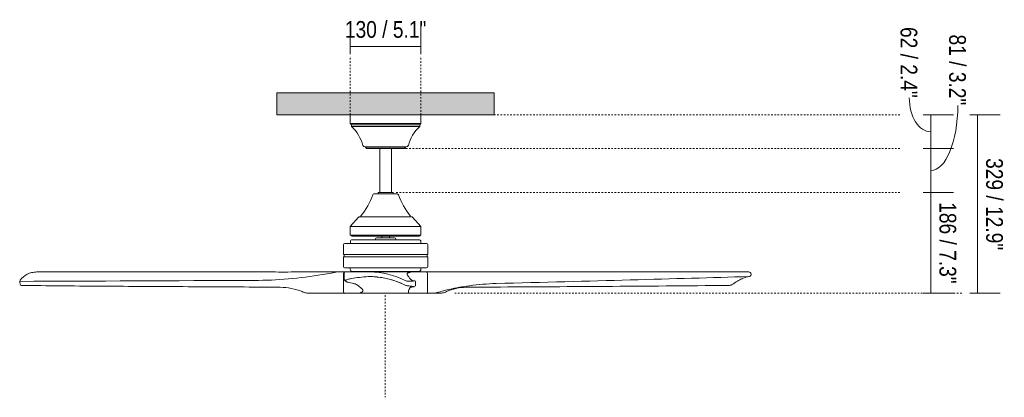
# Model space of a CAD drawing. Header units: millimetres. Extents: x 5922 to 11897, y 1480 to 7785.
# Tile 1 of 14: x 5922 to 7734, y 1480 to 2175. Entities that reach past the tile are written whole.
import ezdxf

# ---------------------------------------------------------------- set-up
doc = ezdxf.new("R2010")
doc.units = ezdxf.units.MM
doc.linetypes.add('Dash', pattern=[6, 3, -3])
for name, color, linetype, lineweight in [('Cotas', 7, 'Continuous', 9), ('Cotas-14', 7, 'Continuous', 9), ('Lighthing Fixture Detail Wide Black', 7, 'Continuous', 20), ('Techos', 7, 'Continuous', 9)]:
    doc.layers.add(name, color=color, linetype=linetype, lineweight=lineweight)
doc.layers.add('Lighthing Fixture Dim Grey Dash', color=7, linetype='Dash', lineweight=9, true_color=0xd2d2d2)
doc.styles.add('Arial Narrow', font='ARIALN.TTF', dxfattribs={"height": 30.8})
doc.dimstyles.new('FARO_-_2_2mm_Arial_Narrow_mm_Inch_Left', dxfattribs={"dimscale": 304.8, "dimtxt": 31.521674, "dimasz": 0, "dimexe": 0.137795, "dimexo": 0.0625, "dimgap": 0.022966, "dimtad": 1, "dimdec": 0, "dimzin": 0, "dimdsep": 46, "dimtxsty": 'Arial Narrow', "dimblk1": 'NONE', "dimblk2": 'NONE', "dimsah": 1, "dimcen": 0.09, "dimadec": 0, "dimazin": 0, "dimtfac": 1, "dimtdec": 4, "dimtix": 1, "dimtmove": 0, "dimatfit": 3, "dimfxl": 0.045932, "dimfxlon": 1, "dimtvp": 1, "dimtolj": 1, "dimtzin": 0, "dimarcsym": 2})
doc.dimstyles.new('FARO_-_2_2mm_Arial_Narrow_mm_Inch_Right', dxfattribs={"dimscale": 304.8, "dimtxt": 31.521674, "dimasz": 0, "dimexe": 0.137795, "dimexo": 0.0625, "dimgap": 0.022966, "dimtad": 1, "dimdec": 0, "dimzin": 0, "dimdsep": 46, "dimtxsty": 'Arial Narrow', "dimblk1": 'NONE', "dimblk2": 'NONE', "dimsah": 1, "dimcen": 0.09, "dimadec": 0, "dimazin": 0, "dimtfac": 1, "dimtdec": 4, "dimtix": 1, "dimtmove": 1, "dimatfit": 3, "dimfxl": 0.045932, "dimfxlon": 1, "dimtvp": 1, "dimtolj": 1, "dimtzin": 0, "dimarcsym": 2})
doc.dimstyles.new('FARO_-_2_2mm_Arial_Narrow_mm_Inch_Right_1', dxfattribs={"dimscale": 304.8, "dimtxt": 31.521674, "dimasz": 0, "dimexe": 0.137795, "dimexo": 0.0625, "dimgap": 0.022966, "dimtad": 1, "dimdec": 0, "dimzin": 0, "dimdsep": 46, "dimtxsty": 'Arial Narrow', "dimblk1": 'NONE', "dimblk2": 'NONE', "dimsah": 1, "dimcen": 0.09, "dimadec": 0, "dimazin": 0, "dimtfac": 1, "dimtdec": 4, "dimtix": 1, "dimtmove": 0, "dimatfit": 3, "dimfxl": 0.045932, "dimfxlon": 1, "dimtvp": 1, "dimtolj": 1, "dimtzin": 0, "dimarcsym": 2})

# ---------------------------------------------------------------- blocks, each defined once
blk = doc.blocks.new('DIMBLOCK1-Alzado_PDF')
at = {"layer": 'Cotas-14', "color": 251, "true_color": 0x5b5b5b}
for p, q in [((6530.2, 2126.1), (6530.2, 2168.1)), ((6660.2, 2126.1), (6660.2, 2168.1)), ((6530.2, 2126.1), (6660.2, 2126.1)), ((6530.2, 2126.1), (6530.2, 2112.1)), ((6660.2, 2126.1), (6660.2, 2112.1))]:
    blk.add_line(p, q, dxfattribs=at)
at = {"layer": 'Cotas-14', "color": 0, "insert": (6520.2, 2172.9), "char_height": 30.8, "width": 180.124, "attachment_point": 1, "line_spacing_factor": 0.974696, "style": 'Arial Narrow'}
blk.add_mtext('130 / 5.1"', dxfattribs=at)
blk = doc.blocks.new('_None')
blk = doc.blocks.new('DIMBLOCK2-Alzado_PDF')
at = {"layer": 'Cotas-14', "color": 251, "true_color": 0x5b5b5b}
for p, q in [((7598.4, 2000), (7584.4, 2000)), ((7598.4, 2000), (7598.4, 1938)), ((7598.4, 2000), (7640.4, 2000)), ((7598.4, 1938), (7584.4, 1938)), ((7598.4, 1938), (7640.4, 1938))]:
    blk.add_line(p, q, dxfattribs=at)
blk.add_ellipse((7598.4, 2031.3), major_axis=(0, 62.3), ratio=0.6353, start_param=1.570796, end_param=3.141593, dxfattribs=at)
at = {"layer": 'Cotas-14', "color": 0, "insert": (7573.6, 2161.9), "char_height": 30.8, "width": 156.708, "attachment_point": 1, "rotation": 270, "line_spacing_factor": 0.974696, "style": 'Arial Narrow'}
blk.add_mtext('62 / 2.4"', dxfattribs=at)
blk = doc.blocks.new('DIMBLOCK3-Alzado_PDF')
at = {"layer": 'Cotas-14', "color": 251, "true_color": 0x5b5b5b}
for p, q in [((7598.4, 1938), (7584.4, 1938)), ((7598.4, 1938), (7598.4, 1857)), ((7598.4, 1938), (7640.4, 1938)), ((7598.4, 1857), (7584.4, 1857)), ((7598.4, 1857), (7640.4, 1857))]:
    blk.add_line(p, q, dxfattribs=at)
blk.add_ellipse((7598.4, 2017.6), major_axis=(0, 120), ratio=0.414826, start_param=3.141593, end_param=4.712389, dxfattribs=at)
at = {"layer": 'Cotas-14', "color": 0, "insert": (7663, 2148.1), "char_height": 30.8, "width": 156.708, "attachment_point": 1, "rotation": 270, "line_spacing_factor": 0.974696, "style": 'Arial Narrow'}
blk.add_mtext('81 / 3.2"', dxfattribs=at)
blk = doc.blocks.new('DIMBLOCK4-Alzado_PDF')
at = {"layer": 'Cotas-14', "color": 251, "true_color": 0x5b5b5b}
for p, q in [((7684.3, 2000), (7670.3, 2000)), ((7684.3, 2000), (7684.3, 1671.5)), ((7684.3, 2000), (7726.3, 2000)), ((7684.3, 1671.5), (7670.3, 1671.5)), ((7684.3, 1671.5), (7726.3, 1671.5))]:
    blk.add_line(p, q, dxfattribs=at)
at = {"layer": 'Cotas-14', "color": 0, "insert": (7731.1, 1920.5), "char_height": 30.8, "width": 203.54, "attachment_point": 1, "rotation": 270, "line_spacing_factor": 0.974696, "style": 'Arial Narrow'}
blk.add_mtext('329 / 12.9"', dxfattribs=at)
blk = doc.blocks.new('DIMBLOCK5-Alzado_PDF')
at = {"layer": 'Cotas-14', "color": 251, "true_color": 0x5b5b5b}
for p, q in [((7598.4, 1857), (7584.4, 1857)), ((7598.4, 1857), (7598.4, 1671.5)), ((7598.4, 1857), (7640.4, 1857)), ((7598.4, 1671.5), (7584.4, 1671.5)), ((7598.4, 1671.5), (7640.4, 1671.5))]:
    blk.add_line(p, q, dxfattribs=at)
at = {"layer": 'Cotas-14', "color": 0, "insert": (7645.2, 1839.3), "char_height": 30.8, "width": 180.124, "attachment_point": 1, "rotation": 270, "line_spacing_factor": 0.974696, "style": 'Arial Narrow'}
blk.add_mtext('186 / 7.3"', dxfattribs=at)

msp = doc.modelspace()

# ---------------------------------------------------------------- hatches: boundary and pattern name
at = {"layer": 'Techos', "true_color": 0xe8e8e8}
msp.add_hatch(color=254, dxfattribs=at).paths.add_polyline_path([(6660.2, 2000), (6795, 2000), (6795, 2040.5), (6395, 2040.5), (6395, 2000), (6592.9, 2000)])

# ---------------------------------------------------------------- linework, layer by layer
at = {"layer": 'Lighthing Fixture Detail Wide Black'}
for p, q in [((6660.2, 2000), (6530.2, 2000)), ((6530.2, 2000), (6530.2, 1984.5)), ((6660.2, 1984.5), (6660.2, 2000)), ((6530.2, 1984.5), (6532.2, 1982)), ((6530.2, 1984.5), (6660.2, 1984.5)), ((6658.2, 1982), (6532.2, 1982)), ((6532.2, 1982), (6532.2, 1978.6)), ((6532.2, 1978.6), (6658.2, 1978.6)), ((6658.2, 1978.6), (6658.2, 1982)), ((6658.3, 1982), (6660.2, 1984.5)), ((6632.7, 1941), (6557.7, 1941)), ((6557.7, 1941), (6560.2, 1939)), ((6560.2, 1939), (6559.4, 1939)), ((6559.4, 1939), (6559.4, 1938)), ((6560.2, 1939), (6630.2, 1939)), ((6630.2, 1939), (6632.7, 1941)), ((6631, 1939), (6630.2, 1939)), ((6631, 1938), (6631, 1939)), ((6559.4, 1938), (6584.7, 1938)), ((6605.8, 1938), (6584.7, 1938)), ((6584.7, 1938), (6584.7, 1857)), ((6605.8, 1938), (6631, 1938)), ((6605.8, 1857), (6605.8, 1938)), ((6616.6, 1854.5), (6573.8, 1854.5)), ((6584.7, 1857), (6581.5, 1857)), ((6581.5, 1857), (6581.5, 1854.5)), ((6584.7, 1857), (6605.8, 1857)), ((6609, 1857), (6605.8, 1857)), ((6609, 1854.5), (6609, 1857)), ((6550.5, 1812.5), (6547.8, 1812.5)), ((6550.7, 1812.5), (6639.8, 1812.5)), ((6642.7, 1812.5), (6640, 1812.5)), ((6545.6, 1811.6), (6530.2, 1794.5)), ((6660.2, 1794.5), (6530.2, 1794.5)), ((6530.2, 1794.5), (6530.2, 1778.5)), ((6660.2, 1794.5), (6644.9, 1811.6)), ((6660.2, 1778.5), (6660.2, 1794.5)), ((6530.2, 1778.5), (6660.2, 1778.5)), ((6533.1, 1776.6), (6588.2, 1776.6)), ((6602.2, 1776.6), (6588.2, 1776.6)), ((6588.2, 1776.6), (6588.2, 1773.8)), ((6602.2, 1776.6), (6657.3, 1776.6)), ((6602.2, 1773.8), (6602.2, 1776.6)), ((6517.8, 1761.3), (6517.8, 1742.8)), ((6530.3, 1763.3), (6519.8, 1763.3)), ((6530.3, 1766.4), (6530.3, 1763.3)), ((6530.3, 1763.3), (6660.2, 1763.3)), ((6656.3, 1770.3), (6534.2, 1770.3)), ((6576.3, 1771.1), (6576.3, 1770.3)), ((6588.2, 1773.8), (6579.3, 1773.8)), ((6588.2, 1773.8), (6602.2, 1773.8)), ((6611.2, 1773.8), (6602.2, 1773.8)), ((6614.1, 1770.3), (6614.1, 1771.1)), ((6660.2, 1763.3), (6660.2, 1766.4)), ((6670.6, 1763.3), (6660.2, 1763.3)), ((6672.6, 1742.8), (6672.6, 1761.3)), ((6517.8, 1742.8), (6519, 1742.8)), ((6519, 1742.8), (6519, 1739)), ((6671.5, 1742.8), (6519, 1742.8)), ((6671.5, 1742.8), (6672.6, 1742.8)), ((6671.5, 1739), (6671.5, 1742.8)), ((6519, 1739), (6517.8, 1739)), ((6517.8, 1739), (6517.8, 1720.4)), ((6519, 1739), (6671.5, 1739)), ((6672.6, 1739), (6671.5, 1739)), ((6672.6, 1720.4), (6672.6, 1739)), ((6519.9, 1711), (6460.3, 1711)), ((6518, 1708.7), (6518, 1673.7)), ((6519, 1696.7), (6519, 1708.8)), ((6519.7, 1718.5), (6670.7, 1718.5)), ((6521.2, 1711), (6519.9, 1711)), ((6534.2, 1711), (6521.2, 1711)), ((6530.2, 1718.5), (6530.2, 1715.5)), ((6534.2, 1711.5), (6534.2, 1711)), ((6534.2, 1711.5), (6656.2, 1711.5)), ((6534.2, 1711), (6656.2, 1711)), ((6656.2, 1711), (6656.2, 1711.5)), ((6670.3, 1711), (6656.2, 1711)), ((6660.2, 1715.5), (6660.2, 1718.5)), ((6787.1, 1711), (6670.4, 1711)), ((6672.4, 1673.7), (6672.4, 1708.5)), ((6890.5, 1710.9), (6787.1, 1711)), ((5923.7, 1686), (5926.1, 1686)), ((6521.6, 1694), (6519, 1696.7)), ((6627.8, 1688.3), (6632.5, 1686.1)), ((6649.1, 1694.6), (6644.5, 1695.3)), ((6650.5, 1692.5), (6650.5, 1686.1)), ((6363.1, 1683), (6401.4, 1682.7)), ((6456.8, 1671.5), (6519.6, 1671.5)), ((6519.6, 1671.5), (6546.1, 1671.5)), ((6546.1, 1671.5), (6636.9, 1671.5)), ((6636.9, 1671.5), (6670.8, 1671.5)), ((6643.2, 1683), (6640.8, 1682.7)), ((6646.2, 1683.5), (6643.2, 1683)), ((6670.8, 1671.5), (6692.1, 1671.5)), ((6687.5, 1672.1), (6685.7, 1671.5)), ((6743.4, 1682.7), (6779.4, 1683))]:
    msp.add_line(p, q, dxfattribs=at)
for centre, radius, start, end in [((6486.7, 1927.2), 68.7, 13.7116, 48.4349), ((6703.8, 1927.2), 68.7, 131.5651, 166.2884), ((6557.7, 1946), 5, 210.6352, 270), ((6632.7, 1946), 5, 270, 329.3648), ((6437.5, 1902.4), 143, 321.7783, 339.7857), ((6573.8, 1852.2), 2.3, 90, 159.7857), ((6616.6, 1852.2), 2.3, 20.2143, 90), ((6753, 1902.4), 143, 200.2143, 218.2217), ((6547.8, 1809.6), 2.9, 90, 137.9297), ((6550.7, 1813.5), 0.992, 153.0403, 268.9597), ((6639.8, 1813.5), 0.992, 271.0403, 26.9597), ((6642.7, 1809.6), 2.9, 42.0703, 90), ((6533.1, 1778.5), 1.9, 180, 270), ((6657.3, 1778.5), 1.9, 270, 360), ((6519.8, 1761.3), 2, 90, 180), ((6534.2, 1766.4), 3.9, 90, 180), ((6579.3, 1770.8), 2.98, 90.0947, 174.714), ((6611.2, 1770.8), 2.98, 5.286, 89.9053), ((6656.3, 1766.4), 3.9, 0, 90), ((6670.6, 1761.3), 2, 360, 90), ((6519.7, 1720.4), 1.9, 180, 270), ((6520.3, 1708.7), 2.29, 100.3339, 180), ((6521.2, 1708.8), 2.23, 90, 180), ((6521.2, 1708.8), 2.22, 90, 104.0846), ((6534.2, 1715.5), 4.01, 180, 270), ((6564.3, 1561.6), 149.4, 63.4132, 89.2636), ((6656.2, 1715.5), 4.01, 270, 0), ((6670, 1708.5), 2.48, 0, 81.247), ((6670.7, 1720.4), 1.9, 270, 0), ((6670, 1708.5), 2.48, 26.9632, 53.9264), ((7263.2, 1706.5), 4.5, 294.2194, 85.0949), ((5931.5, 1691.7), 9.69, 153.946, 215.8344), ((6522.3, 1694.6), 0.918, 152.249, 219.751), ((6523, 1694.3), 1.64, 122.4943, 152.1265), ((6527.7, 1700.9), 9.2, 228.4844, 255.5156), ((6527.3, 1688.1), 9.18, 107.0579, 124.4722), ((6542.5, 1640), 59.6, 99.4556, 107.4371), ((6549.7, 1775), 86.5, 253.6719, 261.1638), ((6570.2, 1485.1), 216.9, 96.0372, 99.9628), ((6531.7, 1668.4), 21.7, 50.8051, 77.4178), ((6511.4, 1640.2), 56.4, 43.3032, 52.9264), ((6606.3, 1185), 519.2, 94.7505, 96.5149), ((6564.2, 1552.9), 149.5, 64.8376, 90.3522), ((6649.3, 1730.6), 39.8, 242.8081, 248.2293), ((6635.8, 1693.4), 8.02, 246.1801, 263.8199), ((6636.3, 1773.1), 79.5, 268.7211, 279.204), ((6612.1, 1420.7), 265.8, 82.6524, 85.0897), ((6645.4, 1689.6), 6.22, 278.1654, 325.6247), ((6647.1, 1691.6), 3.53, 14.5068, 58.9366), ((6520.4, 1673.7), 2.39, 180, 250.9095), ((6520.4, 1673.7), 2.39, 208.3638, 236.7276), ((6625.8, 1674.1), 11.4, 346.5271, 3.1669), ((6871.8, 1606), 244.5, 162.9624, 163.6624), ((6654.9, 1671.8), 17.8, 142.4438, 161.0521), ((6646.2, 1683.9), 0.398, 308.1654, 98.1654), ((6646.2, 1683.9), 0.398, 308.1654, 38.1654), ((6670.1, 1673.7), 2.39, 289.0904, 0), ((6670.1, 1673.7), 2.39, 303.2724, 331.6362)]:
    msp.add_arc(centre, radius, start, end, dxfattribs=at)
for centre, major_axis, ratio, start_param, end_param in [((6460.8, 2592.2), (467.8, 802), 0.858547, 3.609341, 3.760425), ((6463.1, 1705.3), (46.7, 7.1), 0.03959, 5.056658, 5.846214), ((8056.2, 1687.4), (3718.6, 7.4), 0.003408, 2.046354, 2.182075), ((6759.5, 1240.1), (288.5, 368.4), 0.892144, 0.743523, 0.828077), ((6749.4, 1242.8), (325.2, 345.4), 0.871841, 0.712788, 0.823796), ((6258.6, 1687.2), (1456.5, 33.3), 0.007381, 5.091921, 5.473663), ((6727.8, 1679.6), (48, 10.8), 0.056542, 1.88171, 2.553773)]:
    msp.add_ellipse(centre, major_axis=major_axis, ratio=ratio, start_param=start_param, end_param=end_param, dxfattribs=at)
for points, knots in [([(5953.1, 1710.9), (5949.8, 1710.8), (5943.7, 1709.9), (5932.8, 1705.9), (5926.3, 1700.5), (5922.8, 1695.9)], [0, 0, 0, 0, 0.25, 0.5, 1, 1, 1, 1]), ([(6369.7, 1710.9), (6338.3, 1710.9), (6290.2, 1711), (6223.6, 1711.1), (6172.6, 1711.2), (6120.7, 1711.2), (6050.3, 1711.1), (5996.3, 1711.1), (5959.8, 1711)], [0, 0, 0, 0, 0.25, 0.375, 0.5, 0.625, 0.75, 1, 1, 1, 1]), ([(6634.7, 1706.6), (6634.6, 1706.8), (6634.5, 1707.2), (6634.6, 1707.7), (6635, 1708.3), (6635.7, 1708.8), (6636.7, 1709.3), (6638, 1709.7), (6640, 1710.3), (6642, 1710.7), (6643.4, 1711)], [0, 0, 0, 0, 0.111111, 0.222222, 0.333333, 0.444444, 0.555556, 0.666667, 0.777778, 1, 1, 1, 1]), ([(6536.4, 1689.6), (6537.2, 1689.4), (6538.6, 1689.1), (6540.1, 1688.4), (6540.6, 1688.2)], [0, 0, 0, 0, 0.3333333, 0.4935087, 0.4935087, 0.4935087, 0.4935087]), ([(6541.7, 1687.6), (6541.8, 1687.5), (6543, 1686.9), (6544.3, 1686), (6545.4, 1685.2)], [0.6125179, 0.6125179, 0.6125179, 0.6125179, 0.6666667, 1, 1, 1, 1]), ([(6639.3, 1693.8), (6638.9, 1693.7), (6637.5, 1693.7), (6636, 1693.6), (6634.8, 1693.6)], [0.8229849, 0.8229849, 0.8229849, 0.8229849, 0.875, 1, 1, 1, 1]), ([(6546.1, 1671.5), (6546.9, 1671.7), (6548.2, 1672.1), (6549.9, 1672.9), (6551.3, 1673.6), (6552.4, 1674.4), (6553.1, 1675.3), (6553.6, 1676.4), (6553.4, 1677.6), (6552.8, 1678.6), (6552.5, 1678.9)], [0, 0, 0, 0, 0.111111, 0.222222, 0.333333, 0.444444, 0.555556, 0.666667, 0.888889, 1, 1, 1, 1]), ([(6638.1, 1677.7), (6638.2, 1678), (6638.5, 1678.8), (6638.9, 1680), (6639.5, 1681.1), (6640, 1682), (6640.4, 1682.4), (6640.6, 1682.6), (6640.7, 1682.6)], [0.2137579, 0.2137579, 0.2137579, 0.2137579, 0.2857143, 0.4285714, 0.5714286, 0.7142857, 0.8571429, 0.9229838, 0.9229838, 0.9229838, 0.9229838])]:
    msp.add_open_spline(points, degree=3, knots=knots, dxfattribs=at)
for points in [[(5959.8, 1711), (5959, 1711), (5957.3, 1711), (5954.8, 1711), (5953.5, 1711), (5953.1, 1710.9)], [(6460.3, 1711), (6445.5, 1710.9), (6415.6, 1710.7), (6385.1, 1710.8), (6369.7, 1710.9)], [(6644.5, 1695.3), (6644.1, 1695.3), (6643.3, 1695.6), (6641.9, 1696.6), (6640.3, 1698.1), (6638.6, 1700.3), (6636.7, 1703.1), (6635.4, 1705.4), (6634.7, 1706.6)], [(7263.6, 1711), (7236.1, 1711.1), (7179.2, 1711.2), (7088.1, 1711.2), (6991.9, 1711.1), (6924.8, 1710.9), (6890.5, 1710.9)], [(5926.1, 1686), (5972.5, 1685.5), (6066.8, 1684.6), (6212.8, 1683.9), (6312.6, 1683.3), (6363.1, 1683)], [(6522.1, 1695.7), (6521.7, 1695.4), (6521.5, 1695.1), (6521.4, 1694.8)], [(6521.4, 1694.8), (6521.4, 1694.5), (6521.5, 1694.2), (6521.7, 1693.9)], [(6524.3, 1696.8), (6523.4, 1696.5), (6522.7, 1696.1), (6522.2, 1695.8)], [(6523.6, 1692.7), (6524.3, 1692.4), (6525.1, 1692.1), (6526.1, 1691.8)], [(6585.4, 1700.9), (6578.1, 1702), (6570.7, 1702.5), (6563.3, 1702.4)], [(6607.1, 1696.2), (6600, 1698.3), (6592.7, 1699.9), (6585.4, 1700.9)], [(6627.8, 1688.3), (6621.1, 1691.4), (6614.2, 1694), (6607.1, 1696.2)], [(6633.1, 1694.3), (6633, 1694.3), (6632.9, 1694.4), (6632.9, 1694.4)], [(6634.8, 1693.6), (6634.8, 1693.6), (6634.6, 1693.6), (6634.4, 1693.7), (6634.2, 1693.8)], [(6648.6, 1694.5), (6648.5, 1694.5), (6648, 1694.4), (6646.9, 1694.3), (6645.4, 1694.1), (6644.1, 1694), (6643.4, 1694)], [(6779.4, 1683), (6851.1, 1683.4), (6997.4, 1684.2), (7149.4, 1685.3), (7226.8, 1686)], [(7226.8, 1686), (7227.7, 1686), (7229.5, 1686.3), (7232.1, 1687.1), (7233.4, 1687.8), (7233.9, 1688.2)], [(7233.9, 1688.2), (7237, 1690.4), (7242.8, 1694.3), (7251, 1698.7), (7258.5, 1701.5), (7262.9, 1702.3), (7265, 1702.4)], [(6401.4, 1682.7), (6408.2, 1682.6), (6421.7, 1681.1), (6434.9, 1677.2), (6441.4, 1674.7)], [(6441.4, 1674.7), (6443.9, 1673.6), (6448.9, 1672), (6454.1, 1671.5), (6456.8, 1671.5)], [(6548.9, 1682.4), (6548.9, 1682.3), (6549, 1682.3), (6549.1, 1682.2)], [(6692.1, 1671.5), (6694.7, 1671.5), (6699.8, 1672), (6704.7, 1673.6), (6707.1, 1674.6)], [(6707.1, 1674.6), (6712.9, 1677.2), (6724.8, 1681.1), (6737.1, 1682.6), (6743.4, 1682.7)]]:
    msp.add_open_spline(points, degree=3, dxfattribs=at)
at = {"layer": 'Lighthing Fixture Dim Grey Dash'}
for p, q in [((6530.2, 2000), (6530.2, 2108.2)), ((6660.2, 2000), (6660.2, 2108.2)), ((7541.6, 2000), (6795, 2000)), ((7541.6, 1938), (6632.6, 1938)), ((7541.6, 1857), (6611.6, 1857)), ((6594.1, 1668), (6594.1, 1480)), ((7655.3, 1671.5), (6720.3, 1671.5))]:
    msp.add_line(p, q, dxfattribs=at)
at = {"layer": 'Techos'}
for p, q in [((6395, 2040.5), (6795, 2040.5)), ((6395, 2000), (6395, 2040.5)), ((6795, 2040.5), (6795, 2000)), ((6530.2, 2000), (6395, 2000)), ((6795, 2000), (6660.2, 2000))]:
    msp.add_line(p, q, dxfattribs=at)

# ---------------------------------------------------------------- dimensions: what is measured, and where the dimension line sits
at = {"layer": 'Cotas', "color": 251, "true_color": 0x5b5b5b}
dim = msp.add_linear_dim(base=(6660.2, 2126.1), p1=(6530.2, 2112.1), p2=(6660.2, 2112.1), dimstyle='FARO_-_2_2mm_Arial_Narrow_mm_Inch_Left', override={"dimpost": '<>', "dimfxl": 129.999947}, dxfattribs=at)
dim.commit()
dim.dimension.update_dxf_attribs({"geometry": 'DIMBLOCK1-Alzado_PDF', "text_midpoint": (6595.2, 2153)})
for base, p1, p2, override, picture, middle in [((7598.4, 1938), (7584.4, 2000), (7584.4, 1938), {"dimtad": 4, "dimpost": '<>', "dimfxl": 62}, 'DIMBLOCK2-Alzado_PDF', (7553, 2083.6)), ((7598.4, 1857), (7584.4, 1938), (7584.4, 1857), {"dimtad": 4, "dimpost": '<>', "dimfxl": 80.968628}, 'DIMBLOCK3-Alzado_PDF', (7642.4, 2069.8))]:
    dim = msp.add_linear_dim(base=base, p1=p1, p2=p2, angle=90, dimstyle='FARO_-_2_2mm_Arial_Narrow_mm_Inch_Right', override=override, dxfattribs=at)
    dim.commit()
    dim.dimension.update_dxf_attribs({"geometry": picture, "text_midpoint": middle, "dimtype": 160, "text_rotation": 90})
for base, p1, p2, override, picture, middle in [((7684.341, 1671.4776), (7670.341, 2000), (7670.341, 1671.4776), {"dimtad": 4, "dimpost": '<>', "dimfxl": 328.522382}, 'DIMBLOCK4-Alzado_PDF', (7711.2791, 1835.7388)), ((7598.3782, 1671.4776), (7584.3782, 1857.0314), (7584.3782, 1671.4776), {"dimtad": 4, "dimpost": '<>', "dimfxl": 185.553754}, 'DIMBLOCK5-Alzado_PDF', (7625.3163, 1764.2545))]:
    dim = msp.add_linear_dim(base=base, p1=p1, p2=p2, angle=90, dimstyle='FARO_-_2_2mm_Arial_Narrow_mm_Inch_Right_1', override=override, dxfattribs=at)
    dim.commit()
    dim.dimension.update_dxf_attribs({"geometry": picture, "text_midpoint": middle})

doc.saveas('drawing.dxf')
